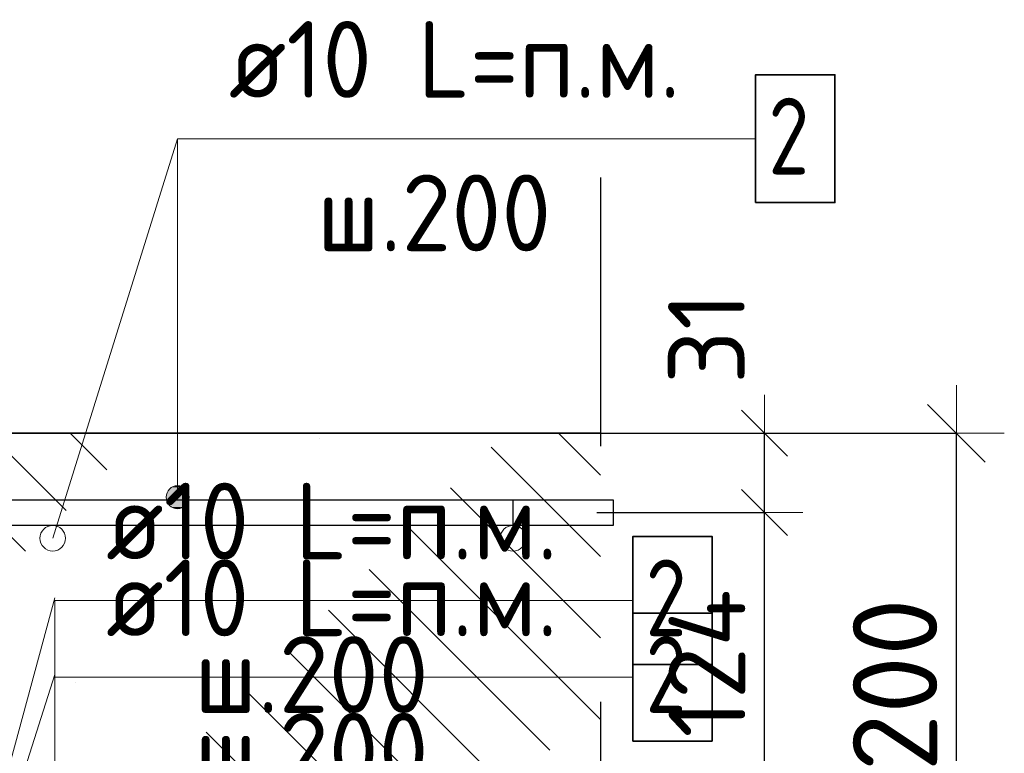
# Model space of a CAD drawing. Header units: metres. Extents: x -38 to 114, y -15 to 21.
# Tile 108 of 244: x 72.499 to 72.884, y 2.419 to 2.706. Entities that reach past the tile are written whole.
import ezdxf

# ---------------------------------------------------------------- set-up
doc = ezdxf.new("R2010")
doc.units = ezdxf.units.M
doc.header["$PDMODE"] = 65
doc.linetypes.add('______4', pattern=[0.135, 0.105, -0.03])
for name, color, linetype, lineweight in [('XR$3$Арм. стержнями верхней зоны', 180, 'Continuous', 35), ('XR$3$Арм.стержн. Арматура края', 96, 'Continuous', 35), ('XR$3$Размерная линия (1)', 7, 'Continuous', 13), ('XR$3$Размерная линия_ общее', 7, 'Continuous', 13), ('XR$4$Арм. стержнями верхней зоны', 180, 'Continuous', 35), ('XR$4$ВК__отв в полу 1-2 эт', 220, 'Continuous', 25), ('XR$6$Арм. стержнями верхней зоны', 180, 'Continuous', 35), ('XR$6$ВК__отв в полу 1-2 эт', 220, 'Continuous', 25)]:
    doc.layers.add(name, color=color, linetype=linetype, lineweight=lineweight)
doc.styles.add('ISOCPEUR', font='txt')
doc.dimstyles.new('DIMSTYLE_12', dxfattribs={"dimtxt": 0.03, "dimasz": 0.03, "dimexe": 0, "dimexo": 0, "dimgap": 0.015, "dimtad": 2, "dimdec": 0, "dimlfac": 1000, "dimrnd": 1, "dimzin": 12, "dimdsep": 46, "dimtxsty": 'ISOCPEUR', "dimblk1": 'ALL_ML_STRICH', "dimblk2": 'ALL_ML_STRICH', "dimsah": 1, "dimcen": 0, "dimclrd": 7, "dimclre": 256, "dimclrt": 7, "dimadec": 0, "dimazin": 0, "dimtfac": 1, "dimtdec": 0, "dimtix": 1, "dimtmove": 2, "dimatfit": 3, "dimfxl": 0, "dimtzin": 0, "dimlwd": 0, "dimlwe": -3, "dimarcsym": 0})
doc.dimstyles.new('DIMSTYLE_14', dxfattribs={"dimtxt": 0.03, "dimasz": 0.03, "dimexe": 0, "dimexo": 0, "dimgap": 0.015, "dimtad": 2, "dimdec": 0, "dimlfac": 1000, "dimrnd": 1, "dimzin": 12, "dimdsep": 46, "dimtxsty": 'ISOCPEUR', "dimblk1": 'ALL_ML_STRICH', "dimblk2": 'ALL_ML_STRICH', "dimsah": 1, "dimcen": 0, "dimclrd": 7, "dimclre": 256, "dimclrt": 7, "dimadec": 0, "dimazin": 0, "dimtfac": 1, "dimtdec": 0, "dimtix": 1, "dimtmove": 2, "dimatfit": 3, "dimfxl": 0, "dimtvp": 1.2, "dimtzin": 0, "dimlwd": 0, "dimlwe": -3, "dimarcsym": 0})
doc.dimstyles.new('DIMSTYLE_8', dxfattribs={"dimtxt": 0.033, "dimasz": 0.0375, "dimexe": 0, "dimexo": 0, "dimgap": 0.0165, "dimtad": 2, "dimdec": 0, "dimlfac": 1000, "dimrnd": 1, "dimzin": 12, "dimdsep": 46, "dimtxsty": 'ISOCPEUR', "dimblk1": 'ALL_ML_STRICH', "dimblk2": 'ALL_ML_STRICH', "dimsah": 1, "dimcen": 0, "dimclrd": 7, "dimclre": 256, "dimclrt": 7, "dimadec": 0, "dimazin": 0, "dimtfac": 1, "dimtdec": 0, "dimtix": 1, "dimtmove": 2, "dimatfit": 3, "dimfxl": 0, "dimtzin": 0, "dimlwd": 0, "dimlwe": -3, "dimarcsym": 0})

# ---------------------------------------------------------------- blocks, each defined once
blk = doc.blocks.new('ALL_ML_STRICH')
at = {"color": 0, "linetype": 'ByBlock', "lineweight": -2}
for p, q in [((0, -0.5), (0, 0.5)), ((-0.3, -0.3), (0.3, 0.3)), ((-1, 0), (0.5, 0))]:
    blk.add_line(p, q, dxfattribs=at)
blk = doc.blocks.new('*D97')
at = {"layer": 'DEFPOINTS', "color": 7, "linetype": 'Continuous', "lineweight": 13, "transparency": 33554687}
for p in [(72.69392, 2.54403), (72.69392, 2.34403), (72.86547, 2.34403)]:
    blk.add_point(p, dxfattribs=at)
at = {"layer": 'XR$3$Размерная линия_ общее', "color": 253, "linetype": 'Continuous', "lineweight": -2, "true_color": 0xa0a0a0, "transparency": 33554687}
for p, q in [((72.71392, 2.54403), (72.86547, 2.54403)), ((72.71392, 2.34403), (72.86547, 2.34403))]:
    blk.add_line(p, q, dxfattribs=at)
at = {"layer": 'XR$3$Размерная линия_ общее', "color": 7, "linetype": 'Continuous', "lineweight": -2, "transparency": 33554687}
blk.add_line((72.86547, 2.34403), (72.86547, 2.54403), dxfattribs=at)
at = {"layer": 'XR$3$Размерная линия_ общее', "color": 7, "linetype": 'Continuous', "lineweight": 13, "transparency": 33554687, "xscale": 0.0375, "yscale": 0.0375, "zscale": 0.0375}
for p, rotation in [((72.86547, 2.54403), 90), ((72.86547, 2.34403), 270)]:
    blk.add_blockref('ALL_ML_STRICH', p, dxfattribs=dict(at, rotation=rotation))
at = {"layer": 'XR$3$Размерная линия_ общее', "color": 7, "linetype": 'Continuous', "lineweight": 13, "transparency": 33554687, "insert": (72.84147, 2.44568), "char_height": 0.033, "width": 0.099, "attachment_point": 5, "rotation": 90, "style": 'ISOCPEUR'}
blk.add_mtext('\\A1;{200}', dxfattribs=at)
blk = doc.blocks.new('*D217')
at = {"layer": 'DEFPOINTS', "color": 7, "linetype": 'Continuous', "lineweight": 13, "transparency": 33554687}
for p in [(72.70483, 2.51303), (72.69781, 2.38903), (72.79047, 2.38903)]:
    blk.add_point(p, dxfattribs=at)
at = {"layer": 'XR$3$Размерная линия (1)', "color": 9, "linetype": 'Continuous', "lineweight": -2, "true_color": 0xc7c7c7, "transparency": 33554687}
for p, q in [((72.72483, 2.51303), (72.79047, 2.51303)), ((72.71781, 2.38903), (72.79047, 2.38903))]:
    blk.add_line(p, q, dxfattribs=at)
at = {"layer": 'XR$3$Размерная линия (1)', "color": 7, "linetype": 'Continuous', "lineweight": -2, "transparency": 33554687}
blk.add_line((72.79047, 2.38903), (72.79047, 2.51303), dxfattribs=at)
at = {"layer": 'XR$3$Размерная линия (1)', "color": 7, "linetype": 'Continuous', "lineweight": 13, "transparency": 33554687, "xscale": 0.03, "yscale": 0.03, "zscale": 0.03}
for p, rotation in [((72.79047, 2.51303), 90), ((72.79047, 2.38903), 270)]:
    blk.add_blockref('ALL_ML_STRICH', p, dxfattribs=dict(at, rotation=rotation))
at = {"layer": 'XR$3$Размерная линия (1)', "color": 7, "linetype": 'Continuous', "lineweight": 13, "transparency": 33554687, "insert": (72.76797, 2.45403), "char_height": 0.03, "width": 0.09, "attachment_point": 5, "rotation": 90, "style": 'ISOCPEUR'}
blk.add_mtext('\\A1;{124}', dxfattribs=at)
blk = doc.blocks.new('*D218')
at = {"layer": 'DEFPOINTS', "color": 7, "linetype": 'Continuous', "lineweight": 13, "transparency": 33554687}
for p in [(72.68696, 2.54403), (72.70483, 2.51303), (72.79047, 2.51303)]:
    blk.add_point(p, dxfattribs=at)
at = {"layer": 'XR$3$Размерная линия (1)', "color": 9, "linetype": 'Continuous', "lineweight": -2, "true_color": 0xc7c7c7, "transparency": 33554687}
for p, q in [((72.70696, 2.54403), (72.79047, 2.54403)), ((72.72483, 2.51303), (72.79047, 2.51303))]:
    blk.add_line(p, q, dxfattribs=at)
at = {"layer": 'XR$3$Размерная линия (1)', "color": 7, "linetype": 'Continuous', "lineweight": -2, "transparency": 33554687}
blk.add_line((72.79047, 2.51303), (72.79047, 2.54403), dxfattribs=at)
at = {"layer": 'XR$3$Размерная линия (1)', "color": 7, "linetype": 'Continuous', "lineweight": 13, "transparency": 33554687, "xscale": 0.03, "yscale": 0.03, "zscale": 0.03}
for p, rotation in [((72.79047, 2.54403), 90), ((72.79047, 2.51303), 270)]:
    blk.add_blockref('ALL_ML_STRICH', p, dxfattribs=dict(at, rotation=rotation))
at = {"layer": 'XR$3$Размерная линия (1)', "color": 7, "linetype": 'Continuous', "lineweight": 13, "transparency": 33554687, "insert": (72.76773, 2.58132), "char_height": 0.03, "width": 0.06, "attachment_point": 5, "rotation": 90, "style": 'ISOCPEUR'}
blk.add_mtext('\\A1;{31}', dxfattribs=at)

msp = doc.modelspace()

# ---------------------------------------------------------------- hatches: boundary and pattern name
at = {"linetype": 'Continuous', "lineweight": 25, "transparency": 33554687}
h = msp.add_hatch(dxfattribs=at)
h.set_pattern_fill('__________540', scale=0.015, style=0, pattern_type=2)
h.set_pattern_definition([(135, (0, 0), (-0.031819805, -0.031819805), [0.4, -0.05, 0, -0.05]), (135, (-0.01591, -0.01591), (-0.031819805, -0.031819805), [0.8, -0.1, 0.1, -0.1])])
h.paths.add_polyline_path([(72.47211, 2.54403), (72.47211, 2.34403), (72.72626, 2.34403), (72.72626, 2.54403)], flags=0)
at = {"layer": 'XR$3$Арм. стержнями верхней зоны', "linetype": 'Continuous', "lineweight": 13, "transparency": 33554687}
for points in [[(72.5632, 2.5229), (72.5587, 2.5229), (72.55708, 2.52128)], [(72.5632, 2.5229), (72.55708, 2.52128), (72.56482, 2.52128)], [(72.5587, 2.5229), (72.5632, 2.5229), (72.56095, 2.52353)], [(72.56482, 2.52128), (72.55708, 2.52128), (72.55645, 2.51903)], [(72.56482, 2.52128), (72.55645, 2.51903), (72.56545, 2.51903)], [(72.56545, 2.51903), (72.55645, 2.51903), (72.55708, 2.51678)], [(72.56545, 2.51903), (72.55708, 2.51678), (72.56482, 2.51678)], [(72.56482, 2.51678), (72.55708, 2.51678), (72.5587, 2.51516)], [(72.56482, 2.51678), (72.5587, 2.51516), (72.5632, 2.51516)], [(72.5632, 2.51516), (72.5587, 2.51516), (72.56095, 2.51453)]]:
    msp.add_hatch(color=7, dxfattribs=at).paths.add_polyline_path(points)

# ---------------------------------------------------------------- linework, layer by layer
at = {"color": 7, "linetype": 'Continuous', "lineweight": 13, "transparency": 33554687}
msp.add_line((72.51211, 2.50298), (72.56095, 2.6592), dxfattribs=at)
at = {"color": 7, "linetype": '______4', "lineweight": 25, "transparency": 33554687}
msp.add_line((72.72626, 2.64403), (72.72626, 2.24403), dxfattribs=at)
at = {"color": 7, "linetype": 'Continuous', "lineweight": 35, "transparency": 33554687}
msp.add_line((72.72626, 2.54403), (72.47211, 2.54403), dxfattribs=at)
at = {"color": 7, "linetype": 'Continuous', "lineweight": 13, "transparency": 33554687}
for centre in [(72.51211, 2.50298), (72.69211, 2.50298)]:
    msp.add_circle(centre, 0.005, dxfattribs=at)
at = {"layer": 'XR$3$Арм. стержнями верхней зоны', "color": 7, "linetype": 'Continuous', "lineweight": 13, "transparency": 33554687}
for p, q in [((72.56095, 2.6592), (72.78695, 2.6592)), ((72.56095, 2.6592), (72.56095, 2.51903)), ((72.56095, 2.52353), (72.56095, 2.52353)), ((72.55645, 2.51903), (72.55645, 2.51903)), ((72.56545, 2.51903), (72.56545, 2.51903)), ((72.56095, 2.51453), (72.56095, 2.51453))]:
    msp.add_line(p, q, dxfattribs=at)
at = {"layer": 'XR$3$Арм. стержнями верхней зоны', "color": 7, "linetype": 'Continuous', "lineweight": 35, "transparency": 33554687}
msp.add_lwpolyline([(72.78695, 2.6342), (72.81795, 2.6342), (72.81795, 2.6842), (72.78695, 2.6842), (72.78695, 2.6342)], dxfattribs=at)
at = {"layer": 'XR$3$Арм. стержнями верхней зоны', "color": 4, "linetype": 'Continuous', "lineweight": 25, "transparency": 33554687}
msp.add_lwpolyline([(72.19209, 2.51803), (72.73126, 2.51803), (72.73126, 2.50803), (72.19209, 2.50803), (72.19209, 2.51803)], dxfattribs=at)
at = {"layer": 'XR$3$Арм. стержнями верхней зоны', "color": 7, "linetype": 'Continuous', "lineweight": 13, "transparency": 33554687}
msp.add_circle((72.56095, 2.51903), 0.0045, dxfattribs=at)
at = {"layer": 'XR$3$Арм.стержн. Арматура края', "color": 4, "linetype": 'Continuous', "lineweight": 25, "transparency": 33554687}
for points in [[(72.22538, 2.51803), (72.69203, 2.51803), (72.69203, 2.50803)], [(72.69203, 2.50803), (72.22607, 2.50803)]]:
    msp.add_lwpolyline(points, dxfattribs=at)
at = {"layer": 'XR$4$Арм. стержнями верхней зоны', "color": 7, "linetype": 'Continuous', "lineweight": 13, "transparency": 33554687}
for q in [(72.73897, 2.47868), (72.51297, 2.28916)]:
    msp.add_line((72.51297, 2.47868), q, dxfattribs=at)
at = {"layer": 'XR$4$Арм. стержнями верхней зоны', "color": 7, "linetype": 'Continuous', "lineweight": 35, "transparency": 33554687}
msp.add_lwpolyline([(72.73897, 2.45368), (72.76997, 2.45368), (72.76997, 2.50368), (72.73897, 2.50368), (72.73897, 2.45368)], dxfattribs=at)
at = {"layer": 'XR$4$ВК__отв в полу 1-2 эт', "color": 7, "linetype": 'Continuous', "lineweight": 13, "transparency": 33554687}
msp.add_line((72.45868, 2.27911), (72.51294, 2.47971), dxfattribs=at)
at = {"layer": 'XR$6$Арм. стержнями верхней зоны', "color": 7, "linetype": 'Continuous', "lineweight": 13, "transparency": 33554687}
for q in [(72.73897, 2.44868), (72.51297, 2.28916)]:
    msp.add_line((72.51297, 2.44868), q, dxfattribs=at)
at = {"layer": 'XR$6$Арм. стержнями верхней зоны', "color": 7, "linetype": 'Continuous', "lineweight": 35, "transparency": 33554687}
msp.add_lwpolyline([(72.73897, 2.42368), (72.76997, 2.42368), (72.76997, 2.47368), (72.73897, 2.47368), (72.73897, 2.42368)], dxfattribs=at)
at = {"layer": 'XR$6$ВК__отв в полу 1-2 эт', "color": 7, "linetype": 'Continuous', "lineweight": 13, "transparency": 33554687}
msp.add_line((72.45868, 2.27911), (72.51294, 2.44971), dxfattribs=at)

# ---------------------------------------------------------------- texts
at = {"layer": 'XR$3$Арм. стержнями верхней зоны', "color": 7, "linetype": 'Continuous', "lineweight": 25, "transparency": 33554687, "char_height": 0.03, "attachment_point": 7, "style": 'ISOCPEUR'}
for s, insert, width in [('\\W0.94;ø10 L=п.м.', (72.58095, 2.6752), 0.1999831), ('\\W0.78;2', (72.79195, 2.6452), 0.0326407), ('\\W0.95;ш.200 ', (72.61545, 2.6152), 0.1311997)]:
    msp.add_mtext(s, dxfattribs=dict(at, insert=insert, width=width))
at = {"layer": 'XR$4$Арм. стержнями верхней зоны', "color": 7, "linetype": 'Continuous', "lineweight": 25, "transparency": 33554687, "char_height": 0.03, "attachment_point": 7, "style": 'ISOCPEUR'}
for s, insert, width in [('\\W0.94;ø10 L=п.м.', (72.53297, 2.49468), 0.1999832), ('\\W0.78;2', (72.74397, 2.46468), 0.0326407), ('\\W0.95;ш.200 ', (72.56747, 2.43468), 0.1311997)]:
    msp.add_mtext(s, dxfattribs=dict(at, insert=insert, width=width))
at = {"layer": 'XR$6$Арм. стержнями верхней зоны', "color": 7, "linetype": 'Continuous', "lineweight": 25, "transparency": 33554687, "char_height": 0.03, "attachment_point": 7, "style": 'ISOCPEUR'}
for s, insert, width in [('\\W0.94;ø10 L=п.м.', (72.53297, 2.46468), 0.1999832), ('\\W0.78;2', (72.74397, 2.43468), 0.0326407), ('\\W0.95;ш.200 ', (72.56747, 2.40468), 0.1311997)]:
    msp.add_mtext(s, dxfattribs=dict(at, insert=insert, width=width))

# ---------------------------------------------------------------- dimensions: what is measured, and where the dimension line sits
at = {"layer": 'XR$3$Размерная линия (1)', "color": 7, "linetype": 'Continuous', "lineweight": 13, "transparency": 33554687}
for base, p1, p2, dimstyle, picture, middle in [((72.79047, 2.54403), (72.72483, 2.51303), (72.70696, 2.54403), 'DIMSTYLE_14', '*D218', (72.76773, 2.58132)), ((72.79047, 2.51303), (72.71781, 2.38903), (72.72483, 2.51303), 'DIMSTYLE_12', '*D217', (72.76797, 2.45403))]:
    dim = msp.add_linear_dim(base=base, p1=p1, p2=p2, angle=90, dimstyle=dimstyle, override={"dimpost": '<>', "dimclrd": 7, "dimclre": 9, "dimclrt": 7, "dimlwd": 0, "dimlwe": 65533}, dxfattribs=at)
    dim.commit()
    dim.dimension.update_dxf_attribs({"geometry": picture, "text_midpoint": middle, "dimtype": 160})
at = {"layer": 'XR$3$Размерная линия_ общее', "color": 7, "linetype": 'Continuous', "lineweight": 13, "transparency": 33554687}
dim = msp.add_linear_dim(base=(72.86547, 2.54403), p1=(72.71392, 2.34403), p2=(72.71392, 2.54403), angle=90, dimstyle='DIMSTYLE_8', override={"dimpost": '<>', "dimclrd": 7, "dimclre": 253, "dimclrt": 7, "dimlwd": 0, "dimlwe": 65533}, dxfattribs=at)
dim.commit()
dim.dimension.update_dxf_attribs({"geometry": '*D97', "text_midpoint": (72.84147, 2.44568), "dimtype": 160})

doc.saveas('drawing.dxf')
